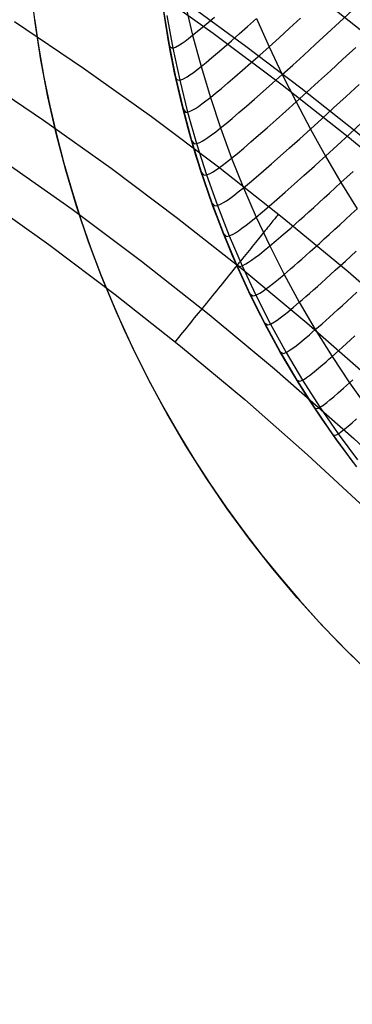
# Model space of a CAD drawing. Header units: millimetres. Extents: x -118 to 118, y -118 to 118.
# Tile 65 of 68: x 58 to 68, y 57 to 88. Entities that reach past the tile are written whole.
import ezdxf

# ---------------------------------------------------------------- set-up
doc = ezdxf.new("R2010")
doc.units = ezdxf.units.MM
doc.header["$MEASUREMENT"] = 0
doc.layers.add('Predefinito', color=5, linetype='Continuous')

msp = doc.modelspace()

# ---------------------------------------------------------------- linework, layer by layer
at = {"layer": 'Predefinito'}
for points in [[(92.8346238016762, 56.13246296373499), (91.42926281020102, 58.40649664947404), (89.96978330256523, 60.63950859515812), (88.45929000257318, 62.82650842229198), (86.892607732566, 64.97482920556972), (85.26973649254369, 67.08447094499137), (83.59067628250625, 69.1554336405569), (81.85542710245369, 71.18771729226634), (80.06398895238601, 73.18132190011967), (78.21636183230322, 75.1362474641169), (76.31254574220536, 77.05249398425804), (74.38836245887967, 78.89619073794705), (72.41717132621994, 80.69479770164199), (70.39897234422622, 82.44831487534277), (68.33376551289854, 84.15674225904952), (66.2390305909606, 85.80649413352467), (64.10483432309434, 87.40611092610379), (61.93117670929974, 88.95559263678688), (59.71805774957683, 90.45493926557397), (57.47672448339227, 91.89696200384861)], [(69.1517851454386, 67.40485900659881), (68.30958990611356, 68.21554065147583), (67.4956342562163, 69.05457208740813), (66.71087194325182, 69.92097018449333), (65.95622250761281, 70.81371974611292), (65.23257020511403, 71.73177469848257), (64.54076297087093, 72.67405931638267), (63.88161142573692, 73.63946948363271), (63.25588792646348, 74.6268739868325), (62.66432566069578, 75.63511584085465), (62.10761778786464, 76.6630136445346), (61.58641662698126, 77.70936296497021), (61.10133289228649, 78.77293774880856), (60.65293497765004, 79.85249175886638), (60.24174829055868, 80.9467600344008), (59.86825463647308, 82.05446037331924), (59.53289165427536, 83.17429483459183), (59.23605230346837, 84.30495125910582), (58.97808440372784, 85.4451048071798), (58.75929022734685, 86.59341951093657), (58.57992614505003, 87.74854983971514), (58.44020232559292, 88.90914227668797)], [(69.15178515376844, 67.40485900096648), (68.30958991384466, 68.21554064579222), (67.49563426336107, 69.05457208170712), (66.7108719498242, 69.92097017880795), (65.9562225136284, 70.81371974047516), (65.2325702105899, 71.7317746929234), (64.54076297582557, 72.6740593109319), (63.88161143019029, 73.63946947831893), (63.25588793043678, 74.62687398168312), (62.66432566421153, 75.6351158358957), (62.10761779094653, 76.66301363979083), (61.58641662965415, 77.70936296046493), (61.10133289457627, 78.77293774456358), (60.65293497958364, 79.85249175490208), (60.2417482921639, 80.94676003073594), (59.86825463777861, 82.05446036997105), (59.53289165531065, 83.17429483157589), (59.23605230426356, 84.30495125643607), (58.97808440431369, 85.44510480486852), (58.75929022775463, 86.5934195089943), (58.57992614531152, 87.74854983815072), (58.44020232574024, 88.9091422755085)], [(68.44215388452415, 74.11938818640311), (67.95366475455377, 74.7778753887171), (67.48205187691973, 75.45117979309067), (67.02797081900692, 76.13865069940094), (66.59204346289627, 76.8395995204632), (66.17485531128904, 77.55330198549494), (65.77695296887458, 78.27900057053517), (65.39884182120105, 79.01590713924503), (65.04098393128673, 79.76320577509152), (64.70379617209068, 80.52005578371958), (64.38764861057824, 81.28559484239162), (64.09286315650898, 82.05894227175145), (63.81971248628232, 82.83920240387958), (63.56841924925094, 83.6254680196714), (63.33915556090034, 84.41682382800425), (63.13204278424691, 85.2123499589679), (62.94715159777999, 86.01112544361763), (62.78450234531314, 86.81223165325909), (62.64406566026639, 87.6147556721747), (62.52576335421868, 88.41779357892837)], [(68.55403804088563, 73.97369879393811), (67.9300399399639, 74.81069010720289), (67.33539406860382, 75.66878356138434), (66.77081342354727, 76.54695027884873), (66.23697495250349, 77.44413731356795), (65.73451874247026, 78.35926891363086), (65.26404725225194, 79.29124781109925), (64.82612459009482, 80.23895653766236), (64.42127583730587, 81.20125876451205), (64.04998641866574, 82.17700066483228), (63.71270152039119, 83.16501229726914), (63.40982555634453, 84.16410900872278), (63.14172168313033, 85.17309285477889), (62.90871136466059, 86.19075403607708), (62.71107398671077, 87.2158723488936), (62.54904652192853, 88.24721864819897)], [(62.57601466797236, 88.05808055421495), (62.73965689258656, 87.05495653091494), (62.93701814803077, 86.05791662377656), (63.16787457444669, 85.06809290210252), (63.43196432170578, 84.08660950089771), (63.72898780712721, 83.1145813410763), (64.05860801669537, 82.15311285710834), (64.42045084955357, 81.2032967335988), (64.81410550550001, 80.26621265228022), (65.23912491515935, 79.34292605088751), (65.69502621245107, 78.43448689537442), (66.18129124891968, 77.541928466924), (66.69736714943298, 76.66626616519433), (67.24266690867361, 75.808496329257), (67.81657002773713, 74.96959507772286), (68.41842318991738, 74.15051716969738)], [(56.90700800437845, 82.35413736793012), (59.00546301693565, 80.86370830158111), (61.06906071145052, 79.3167107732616), (63.09528291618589, 77.71457497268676), (65.08172189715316, 76.05873763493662), (67.02641167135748, 74.35066167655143), (68.92749669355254, 72.59181655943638), (70.78312141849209, 70.78367174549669), (72.59145438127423, 68.92780587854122), (74.35076043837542, 67.02623432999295), (76.05932852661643, 65.08108165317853), (77.7154475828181, 63.09447240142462), (79.31748338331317, 61.06855158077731), (80.86410906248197, 59.00554600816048), (82.3540745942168, 56.90770295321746), (83.78612995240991, 54.77726968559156), (85.31178062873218, 52.36858808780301)]]:
    msp.add_lwpolyline(points, dxfattribs=at)
at = {"layer": 'Predefinito', "extrusion": (0.7765026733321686, -0.6301124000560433, -0.001400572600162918)}
msp.add_lwpolyline([(105.1885413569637, -143.6793753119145), (105.1569808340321, -143.5889658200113), (105.1230565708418, -143.4989285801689), (105.0867676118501, -143.4093535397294), (105.0481174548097, -143.3203313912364), (105.0071141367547, -143.2319533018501), (104.9637703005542, -143.1443106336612), (104.9181032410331, -143.057494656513), (104.8701349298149, -142.9715962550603), (104.8198920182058, -142.886705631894), (104.7674058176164, -142.802912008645), (104.7127122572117, -142.7203033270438), (104.6558518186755, -142.6389659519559), (104.5968694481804, -142.5589843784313), (104.5358144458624, -142.4804409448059), (104.4727403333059, -142.4034155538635), (104.4077046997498, -142.3279854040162), (104.3407690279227, -142.2542247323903), (104.2719985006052, -142.1822045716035), (104.2014617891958, -142.1119925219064), (104.1292308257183, -142.0436525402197), (104.0553805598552, -141.9772447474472), (103.9799887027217, -141.9128252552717), (103.9031354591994, -141.850446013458), (103.8249032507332, -141.7901546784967), (103.745376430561, -141.7319945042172), (103.6646409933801, -141.6760042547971), (103.5827842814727, -141.6222181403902), (103.4998946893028, -141.570665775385), (103.4160613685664, -141.5213721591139), (103.3313739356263, -141.474357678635), (103.2459221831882, -141.4296381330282), (103.1597957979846, -141.3872247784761), (103.0726576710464, -141.3469334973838), (102.9841526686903, -141.3086179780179), (102.8943459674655, -141.2723408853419), (102.8033063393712, -141.2381621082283), (102.7111060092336, -141.2061385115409), (102.6178204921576, -141.1763236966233), (102.5235284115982, -141.1487677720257), (102.4283112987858, -141.1235171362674), (102.3322533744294, -141.1006142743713), (102.2354413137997, -141.0800975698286), (102.1379639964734, -141.0620011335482), (102.0399122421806, -141.0463546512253), (101.9413785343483, -141.0331832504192), (101.8424567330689, -141.0225073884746), (101.7432417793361, -141.0143427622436), (101.6438293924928, -141.0087002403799), (101.5443157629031, -141.005585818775), (101.4447972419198, -141.0050005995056), (101.3453700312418, -141.0069407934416), (101.2461298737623, -141.011397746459), (101.147171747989, -141.018357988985), (101.0485895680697, -141.0278033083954), (100.9504758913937, -141.0397108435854), (100.8529216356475, -141.0540532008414), (100.7560158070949, -141.0707985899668), (100.659845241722, -141.089910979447), (100.5644943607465, -141.1113502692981), (100.4700449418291, -141.1350724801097), (100.3765759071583, -141.1610299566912), (100.2841631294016, -141.189171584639), (100.1928792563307, -141.2194430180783), (100.1027935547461, -141.2517869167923)], dxfattribs=at)
at = {"layer": 'Predefinito'}
for points in [[(96.67154233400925, 55.18284108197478, -161.00000011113), (95.28491476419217, 57.55895685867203, -161.0000001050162), (93.8390281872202, 59.89918744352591, -161.0000000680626), (92.33431396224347, 62.20185851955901, -160.9999999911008), (90.77111086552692, 64.46538520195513, -160.9999999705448), (89.15023991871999, 66.68770075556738, -160.9999999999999), (87.47326638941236, 68.86650220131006, -160.9999999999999), (85.74199480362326, 71.00054769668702, -160.9999999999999), (83.95793877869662, 73.08903185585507, -160.9999999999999), (82.12261187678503, 75.13114938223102, -161), (80.23752762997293, 77.12609502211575, -161.0000000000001), (78.30419957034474, 79.07306352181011, -161.0000000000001), (76.32589105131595, 80.96961300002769, -160.9999999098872), (74.30244393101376, 82.81666195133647, -160.9999996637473), (72.23536736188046, 84.61340752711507, -160.9999992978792), (70.12617049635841, 86.3590468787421, -160.9999988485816), (67.97636248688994, 88.05277715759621, -160.9999983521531), (65.78745248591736, 89.69379551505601, -160.9999978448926), (63.560949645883, 91.28129910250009, -160.9999973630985), (61.2983631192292, 92.8144850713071, -160.9999969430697), (59.00120205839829, 94.29255057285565, -160.9999966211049), (56.6709756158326, 95.71469275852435, -160.9999964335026)], [(92.5224485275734, 57.17167175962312, -153.6790580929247), (91.37866992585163, 58.991044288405, -153.6790452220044), (90.19819496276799, 60.78674961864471, -153.6790389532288), (88.98123893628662, 62.55795241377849, -153.6790401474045), (87.72801714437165, 64.30381733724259, -153.6790496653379), (86.43924875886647, 66.02303464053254, -153.6790669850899), (85.11601284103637, 67.71458361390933, -153.6790905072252), (83.75906452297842, 69.37806247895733, -153.6791194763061), (82.36915893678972, 71.01306945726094, -153.6791531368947), (80.94705121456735, 72.61920277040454, -153.6791907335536), (79.49349648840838, 74.19606063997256, -153.6792315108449), (78.0092498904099, 75.74324128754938, -153.6792747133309), (76.49506655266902, 77.26034293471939, -153.6793195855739), (74.95170160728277, 78.74696380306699, -153.6793653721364), (73.37991018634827, 80.20270211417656, -153.6794113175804), (71.7804474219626, 81.6271560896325, -153.6794566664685), (70.15406844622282, 83.01992395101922, -153.6795006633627), (68.50152839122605, 84.3806039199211, -153.6795425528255), (66.82358238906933, 85.70879421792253, -153.6795815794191), (65.12098557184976, 87.00409306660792, -153.6796169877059), (63.39449307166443, 88.26609868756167, -153.6796480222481), (61.64486002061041, 89.49440930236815, -153.6796739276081), (59.8728415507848, 90.68862313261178, -153.679693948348), (58.07919279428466, 91.84833839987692, -153.6797073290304)], [(63.23222789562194, 88.32761822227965, -115.4510634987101), (63.46717295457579, 87.35004150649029, -115.5506547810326), (63.72913769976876, 86.38230826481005, -115.6448874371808), (64.01799137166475, 85.42509711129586, -115.7337251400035), (64.33365347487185, 84.47901672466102, -115.8171814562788), (64.67558701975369, 83.54501584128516, -115.8952530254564), (65.04389802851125, 82.62350856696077, -115.9679400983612), (65.43822621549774, 81.71525307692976, -116.0352429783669), (65.85830114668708, 80.82091195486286, -116.0971615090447), (66.30386196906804, 79.94111155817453, -116.1536957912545), (66.7745121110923, 79.07656732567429, -116.2048458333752), (67.26995659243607, 78.22788330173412, -116.2506116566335), (67.78994783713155, 77.39558082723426, -116.2909932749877), (68.33397266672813, 76.58040634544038, -116.3259906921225), (68.90166317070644, 75.78292726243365, -116.3556039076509)], [(62.67140149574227, 87.96112924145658, -107.7602436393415), (62.85346809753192, 86.95461126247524, -107.8124237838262), (63.06714775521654, 85.95690426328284, -107.8617962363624), (63.31221351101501, 84.9689399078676, -107.9083421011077), (63.58844445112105, 83.99160486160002, -107.9520678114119), (63.89538384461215, 83.02594833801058, -107.9929715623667), (64.23286221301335, 82.07273670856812, -108.0310535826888), (64.60047036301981, 81.13290029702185, -108.0663141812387), (64.99782892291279, 80.2073108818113, -108.0987534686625), (65.42454644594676, 79.2968104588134, -108.1283716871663), (65.88015195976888, 78.40227571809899, -108.1551689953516), (66.36420822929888, 77.52451501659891, -108.1791455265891), (66.87628813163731, 76.66428392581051, -108.2003013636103), (67.4158225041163, 75.82244157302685, -108.218636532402), (67.9822999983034, 74.99974522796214, -108.2341510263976), (68.57521476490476, 74.19691501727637, -108.2468448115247)], [(62.73966701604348, 87.05495655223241, -99.99999999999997), (62.76665553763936, 86.97683271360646, -103.9066923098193), (62.8534680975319, 86.95461126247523, -107.8124237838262), (62.93737154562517, 86.98378564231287, -109.7634545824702), (63.06066296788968, 87.05245118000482, -111.7076499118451), (63.1403419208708, 87.10485764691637, -112.6752405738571), (63.23378316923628, 87.17105431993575, -113.6387899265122), (63.34229181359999, 87.25234700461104, -114.5975204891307), (63.46717295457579, 87.35004150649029, -115.5506547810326), (63.60946842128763, 87.46517960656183, -116.4973598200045), (63.76916695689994, 87.59774698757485, -117.4365806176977), (63.94599403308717, 87.7474653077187, -118.3672066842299), (64.13967512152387, 87.9140562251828, -119.2881275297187)], [(63.16788430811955, 85.06809293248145, -100), (63.24645037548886, 84.96579069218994, -105.9317665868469), (63.31221351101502, 84.96893990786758, -107.9083421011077), (63.41100226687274, 85.00510612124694, -109.8831053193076), (63.47616685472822, 85.03900843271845, -110.8680557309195), (63.55378823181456, 85.08540304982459, -111.8502263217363), (63.64532388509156, 85.14574959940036, -112.8287478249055), (63.75223130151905, 85.22150770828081, -113.8027509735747), (63.87596796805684, 85.31413700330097, -114.7713665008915), (64.01799137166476, 85.42509711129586, -115.7337251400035), (64.17946535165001, 85.55555268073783, -116.688895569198), (64.36037915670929, 85.70548844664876, -117.6356982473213), (64.56042838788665, 85.87459416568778, -118.5728915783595), (64.77930864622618, 86.06255959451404, -119.4992339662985), (65.01671553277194, 86.2690744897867, -120.4134838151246), (65.27234464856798, 86.49382860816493, -121.3143995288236), (65.54589159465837, 86.73651170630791, -122.2007395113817), (65.83705197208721, 86.99681354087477, -123.0712621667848), (66.14537750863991, 87.27428097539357, -123.9250071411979), (66.4698444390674, 87.56788930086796, -124.7621390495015), (66.80928512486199, 87.87647091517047, -125.5831037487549)], [(63.43197385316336, 84.08660953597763, -100), (63.51815088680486, 83.98596693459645, -105.9645859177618), (63.58844445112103, 83.99160486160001, -107.9520678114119), (63.69335800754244, 84.03184962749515, -109.9376501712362), (63.76234361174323, 84.06854968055, -110.9278931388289), (63.84438488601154, 84.11834118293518, -111.9152224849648), (63.94100916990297, 84.18275388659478, -112.8987270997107), (64.05374380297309, 84.26331754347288, -113.8774958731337), (64.18411612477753, 84.36156190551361, -114.8506176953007), (64.33365347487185, 84.47901672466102, -115.8171814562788), (64.50357550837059, 84.6169026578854, -116.7762110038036), (64.693871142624, 84.77520398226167, -117.7264700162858), (64.90422161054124, 84.95359587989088, -118.6666571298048), (65.13430814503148, 85.1517535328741, -119.5954709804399), (65.38381197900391, 85.36935212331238, -120.5116102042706), (65.65241434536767, 85.60606683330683, -121.4137734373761), (65.93979647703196, 85.86157284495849, -122.300659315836), (66.24563960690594, 86.13554534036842, -123.1709664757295), (66.56947412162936, 86.42750967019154, -124.0236883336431), (66.91022702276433, 86.73639185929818, -124.8589974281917), (67.26667446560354, 87.06096810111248, -125.6773610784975), (67.63759260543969, 87.40001458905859, -126.4792466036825), (68.02175759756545, 87.75230751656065, -127.2651213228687), (68.4179455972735, 88.11662307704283, -128.0354525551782)], [(88.71879792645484, 56.65482261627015, -143.6790467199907), (87.29579945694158, 58.83069367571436, -143.6790392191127), (85.81753437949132, 60.96935276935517, -143.6790438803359), (84.28519776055, 63.06920045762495, -143.6790598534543), (82.70015216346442, 65.12864034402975, -143.6790857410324), (81.06376015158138, 67.14607603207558, -143.6791201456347), (79.37740492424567, 69.12007997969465, -143.6791617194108), (77.64255222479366, 71.04990006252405, -143.6792093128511), (75.86068843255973, 72.93495301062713, -143.6792618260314), (74.03329992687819, 74.77465555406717, -143.6793181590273), (72.16185765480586, 76.5683856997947, -143.6793769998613), (70.24777083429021, 78.3153665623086, -143.6794361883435), (68.29243325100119, 80.01478253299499, -143.6794933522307), (66.2972386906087, 81.66581800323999, -143.6795461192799), (64.2635901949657, 83.26767032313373, -143.6795924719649), (62.19292783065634, 84.81958867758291, -143.6796318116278), (60.08670092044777, 86.32083521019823, -143.6796638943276), (57.94635878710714, 87.77067206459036, -143.6796884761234)], [(58.56509842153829, 87.85750420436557, -99.99929561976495), (58.69893441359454, 86.9541608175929, -99.99936595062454), (58.85686670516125, 86.05471766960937, -99.99944079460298), (59.03879095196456, 85.15981927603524, -99.9995201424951), (59.24448896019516, 84.27052528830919, -99.99960369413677), (59.47387936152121, 83.38704655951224, -99.9996912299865), (59.72678985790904, 82.51001184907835, -99.99978274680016), (60.0030481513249, 81.64004991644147, -99.99987824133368), (60.30247061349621, 80.77778679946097, -99.99997771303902), (60.62482954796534, 79.92383388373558, -100.0000811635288), (60.96988655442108, 79.07879795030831, -100.0001885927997), (61.3374032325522, 78.24328578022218, -100.0003000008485), (61.72735789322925, 77.41743428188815, -100.0004063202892), (62.1392549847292, 76.60230740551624, -100.0004979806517), (62.57279215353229, 75.79848374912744, -100.0005744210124), (63.02766704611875, 75.00654191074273, -100.0006350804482), (63.50356685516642, 74.22705532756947, -100.0006801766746), (64.00013884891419, 73.46057367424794, -100.0007105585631), (64.5170207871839, 72.70763990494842, -100.000726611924), (65.05385042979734, 71.96879697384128, -100.0007287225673), (65.61043703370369, 71.2443520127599, -100.0007172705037), (66.18620201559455, 70.53505354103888, -100.0006926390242), (66.78072691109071, 69.84140327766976, -100.0006552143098), (67.39359325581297, 69.16390294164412, -100.0006053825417), (68.02437338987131, 68.50304706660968, -100.0005435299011), (68.6726055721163, 67.85929853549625, -100.000470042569)], [(62.93702807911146, 86.0579166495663, -99.99999999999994), (62.96965523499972, 85.97752058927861, -103.9314097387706), (63.06714775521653, 85.95690426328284, -107.8617962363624), (63.15894606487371, 85.98935676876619, -109.825042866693), (63.29249904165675, 86.06368834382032, -111.7810388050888), (63.37839202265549, 86.1200212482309, -112.7542559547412), (63.47887386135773, 86.19097887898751, -113.7231862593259), (63.59532795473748, 86.27794622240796, -114.6870049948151), (63.72913769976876, 86.38230826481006, -115.6448874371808), (63.88140765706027, 86.50517003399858, -116.5959499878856), (64.05212704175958, 86.64651672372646, -117.5390735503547), (64.2410062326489, 86.80605356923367, -118.473080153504), (64.44775560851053, 86.98348580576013, -119.3967918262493), (64.67208554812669, 87.17851866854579, -120.3090305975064), (64.91370643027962, 87.3908573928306, -121.2086184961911), (65.17232863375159, 87.6202072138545, -122.0943775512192), (65.44766253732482, 87.86627336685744, -122.9651297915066)], [(65.44766253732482, 87.86627336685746, -122.9651297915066), (65.83705197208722, 86.99681354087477, -123.0712621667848), (66.24563960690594, 86.13554534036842, -123.1709664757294), (66.6727802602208, 85.28333030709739, -123.2642377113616), (67.1188140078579, 84.44023531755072, -123.3510762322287), (67.58339819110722, 83.60685010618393, -123.4314824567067), (68.06634233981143, 82.7836285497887, -123.5054561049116), (68.56748792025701, 81.97097835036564, -123.5729972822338)], [(63.72899713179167, 83.11458138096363, -99.99999999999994), (63.8213400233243, 83.01738098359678, -105.9952867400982), (63.89538384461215, 83.02594833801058, -107.9929715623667), (64.00553810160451, 83.07060997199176, -109.9886752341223), (64.07785718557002, 83.11022868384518, -110.9838693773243), (64.16379473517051, 83.1634998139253, -111.9760247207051), (64.26494362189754, 83.23201872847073, -112.9641910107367), (64.38289671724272, 83.3173807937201, -113.9474179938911), (64.51924689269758, 83.42118137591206, -114.9247554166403), (64.6755870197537, 83.54501584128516, -115.8952530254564), (64.85318905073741, 83.69015724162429, -116.857892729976), (65.05204126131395, 83.85658937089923, -117.8113850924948), (65.27181100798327, 84.04397370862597, -118.7543728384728), (65.51216564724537, 84.25197173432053, -119.6854986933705), (65.77277253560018, 84.48024492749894, -120.6034053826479), (66.05329902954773, 84.72845476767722, -121.5067356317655), (66.35341248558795, 84.99626273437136, -122.3941321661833), (66.67278026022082, 85.28333030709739, -123.2642377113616), (67.01091241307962, 85.58916265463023, -124.11600243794), (67.36668981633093, 85.91263970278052, -124.9496062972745), (67.73883604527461, 86.25248506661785, -125.7655366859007), (68.12607467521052, 86.6074223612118, -126.5642810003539), (68.52712928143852, 86.97617520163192, -127.3463266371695)], [(56.71001983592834, 86.15341218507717, -141.3910725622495), (58.84204632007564, 84.7174904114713, -141.3900980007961), (60.9389925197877, 83.22755024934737, -141.3891131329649), (62.99932564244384, 81.68425591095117, -141.3881892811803), (65.02139253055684, 80.08846724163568, -141.387397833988), (67.00346058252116, 78.4412042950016, -141.3868004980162), (68.94389689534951, 76.7434540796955, -141.3864204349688), (70.84122328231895, 74.99618430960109, -141.3862708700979), (72.6941059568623, 73.20036385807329, -141.3863646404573), (74.50123865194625, 71.35705725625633, -141.3867159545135), (76.26108426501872, 69.46762709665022, -141.3873456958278), (77.97236492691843, 67.53324754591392, -141.3882761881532), (79.63417677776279, 65.5547584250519, -141.3895295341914), (81.24565755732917, 63.53314625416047, -141.3911156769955), (82.80501833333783, 61.47105298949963, -141.3929964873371), (84.31040592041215, 59.37130504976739, -141.3951223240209), (85.76018369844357, 57.23640854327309, -141.3974442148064)], [(64.05861713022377, 82.15311290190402, -100), (64.15577427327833, 82.06088709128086, -106.0238693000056), (64.23286221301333, 82.0727367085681, -108.0310535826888), (64.3474465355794, 82.12206529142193, -110.0361807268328), (64.42264715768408, 82.16467944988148, -111.0359846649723), (64.5119921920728, 82.22146884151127, -112.0326332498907), (64.61713571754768, 82.29408995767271, -113.0251397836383), (64.73973181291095, 82.38419928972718, -114.0125175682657), (64.88143455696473, 82.49345332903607, -114.9937799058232), (65.04389802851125, 82.62350856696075, -115.9679400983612), (65.2284429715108, 82.77568685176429, -116.9339410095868), (65.43505679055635, 82.94997145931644, -117.8904437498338), (65.663393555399, 83.14601102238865, -118.8360389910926), (65.91310733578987, 83.36345417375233, -119.7693174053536), (66.18385220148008, 83.60194954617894, -120.6888696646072), (66.47528222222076, 83.86114577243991, -121.593286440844), (66.78705146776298, 84.14069148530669, -122.4811584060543), (67.11881400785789, 84.4402353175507, -123.3510762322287), (67.4700606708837, 84.75926357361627, -124.2019498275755), (67.83962931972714, 85.09661324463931, -125.0339660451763), (68.22619457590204, 85.45095899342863, -125.8476309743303), (68.62843106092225, 85.82097548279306, -126.6434507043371)], [(64.42045974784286, 81.20329678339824, -100), (64.5210302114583, 81.11745898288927, -106.0503339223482), (64.60047036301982, 81.13290029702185, -108.0663141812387), (64.71868890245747, 81.18710250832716, -110.0801669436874), (64.79632600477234, 81.23276728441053, -111.0842392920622), (64.88859620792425, 81.29309201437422, -112.0850483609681), (64.99721042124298, 81.36978982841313, -113.0815737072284), (65.1238795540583, 81.4645738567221, -114.0727948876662), (65.27031451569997, 81.57915722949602, -115.0576914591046), (65.43822621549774, 81.71525307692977, -116.0352429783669), (65.62898065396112, 81.8742284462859, -117.0043561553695), (65.8425641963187, 82.0560660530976, -117.9636463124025), (66.07861829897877, 82.26040252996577, -118.9116559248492), (66.33678441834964, 82.48687450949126, -119.8469274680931), (66.61670401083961, 82.73511862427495, -120.7680034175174), (66.91801853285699, 83.0047715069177, -121.6734262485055), (67.2403694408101, 83.2954697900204, -122.5617384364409), (67.40932149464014, 83.44859740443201, -122.9990225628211), (67.58339819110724, 83.60685010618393, -123.4314824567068), (67.9465775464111, 83.9383812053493, -124.2815309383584), (68.3287054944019, 84.28886030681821, -125.112077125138), (68.72841132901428, 84.6569167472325, -125.9236444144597)], [(57.54031128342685, 83.50424979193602, -145.0337888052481), (59.72870941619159, 81.9563562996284, -145.0328417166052), (61.87666819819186, 80.3525762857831, -145.0312043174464), (63.98253801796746, 78.69391696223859, -145.0289228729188), (66.00526395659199, 77.01513710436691, -145.0261167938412), (68.46374084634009, 74.85298923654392, -145.0220270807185), (69.81666413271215, 73.60198274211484, -145.0195216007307), (72.07006226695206, 71.41392758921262, -145.0150701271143), (73.44713538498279, 70.00786193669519, -145.0122434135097), (75.20535413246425, 68.12989388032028, -145.008671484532), (76.91796355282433, 66.20343676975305, -145.0054756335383), (78.62624611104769, 64.1765269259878, -145.0028221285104), (80.27654284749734, 62.1078985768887, -145.0009906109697), (81.87028599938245, 59.99538772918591, -145.0001096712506), (83.40107259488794, 57.84777111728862, -145.0002689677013), (84.88847922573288, 55.63617909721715, -145.001490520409)], [(64.81411418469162, 80.26621270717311, -100), (64.91669915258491, 80.18802078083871, -106.0746807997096), (64.99782892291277, 80.20731088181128, -108.0987534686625), (65.11891554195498, 80.26654105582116, -110.1206339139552), (65.1985584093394, 80.31528545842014, -111.1286332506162), (65.29328540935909, 80.37913644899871, -112.1332700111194), (65.4048598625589, 80.45985931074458, -113.1334927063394), (65.53504508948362, 80.55921932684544, -114.1282498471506), (65.68560441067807, 80.67898178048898, -115.1164899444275), (65.85830114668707, 80.82091195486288, -116.0971615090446), (66.05454299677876, 80.98641849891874, -117.0691379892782), (66.27431517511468, 81.17548352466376, -118.030992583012), (66.51724727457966, 81.38773250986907, -118.9812234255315), (66.78296888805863, 81.62279093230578, -119.9183286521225), (66.92426001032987, 81.74875664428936, -120.3814898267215), (67.07110960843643, 81.88028426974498, -120.8408063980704), (67.2234713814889, 82.01732699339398, -121.2960906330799), (67.38129902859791, 82.15983799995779, -121.7471547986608), (67.54454624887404, 82.30777047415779, -122.1938111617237), (67.71316674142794, 82.46107760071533, -122.6358719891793), (67.8871142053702, 82.61971256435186, -123.0731495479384), (68.06634233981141, 82.7836285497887, -123.5054561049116), (68.25078313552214, 82.95275712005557, -123.9326464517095), (68.44028174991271, 83.12694335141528, -124.3547454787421)], [(65.2391333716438, 79.34292611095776, -100), (65.34235447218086, 79.27346797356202, -106.0969102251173), (65.42454644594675, 79.29681045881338, -108.1283716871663), (65.54777031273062, 79.36116937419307, -110.1575818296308), (65.6290052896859, 79.41299554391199, -111.169166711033), (65.7257373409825, 79.48033678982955, -112.1772983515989), (65.83977775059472, 79.56500606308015, -113.1808969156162), (65.97293780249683, 79.66881631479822, -114.1788825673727), (66.12702878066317, 79.79358049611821, -115.1701754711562), (66.30386196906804, 79.94111155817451, -116.1536957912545), (66.4013272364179, 80.02393542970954, -116.6421941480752), (66.50488319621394, 80.11285615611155, -117.1282866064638), (66.61448216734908, 80.20782563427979, -117.6117803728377), (66.73007646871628, 80.30879576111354, -118.0924826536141), (66.85161841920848, 80.4157184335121, -118.5702006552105), (66.97906033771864, 80.52854554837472, -119.044741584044), (67.1123545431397, 80.6472290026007, -119.5159126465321), (67.25145335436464, 80.77172069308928, -119.9835210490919), (67.39630909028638, 80.90197251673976, -120.4473739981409), (67.54687406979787, 81.03793637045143, -120.9072787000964), (67.70310061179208, 81.17956415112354, -121.3630423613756), (67.86494103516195, 81.32680775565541, -121.8144721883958), (68.03234765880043, 81.47961908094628, -122.2613753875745), (68.20527280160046, 81.63795002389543, -122.7035591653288), (68.383668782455, 81.80175248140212, -123.1408307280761), (68.56748792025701, 81.97097835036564, -123.5729972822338)], [(65.69503444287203, 78.43448696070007, -100), (65.79750515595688, 78.37471733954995, -106.1170224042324), (65.88015195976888, 78.402275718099, -108.1551689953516), (66.00480272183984, 78.47182417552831, -110.1910108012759), (66.08722602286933, 78.5267142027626, -111.2058397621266), (66.18552094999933, 78.59748959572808, -112.2171334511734), (66.30154226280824, 78.68600647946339, -113.2237863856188), (66.43714472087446, 78.79412097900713, -114.2246930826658), (66.59418308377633, 78.9236892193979, -115.218748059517), (66.7745121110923, 79.0765673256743, -116.2048458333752), (66.87394343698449, 79.16228073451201, -116.6945554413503), (66.9796121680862, 79.25423635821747, -117.1818020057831), (67.09146935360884, 79.35238491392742, -117.6663881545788), (67.20946604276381, 79.45667711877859, -118.1481165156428), (67.3335532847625, 79.56706368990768, -118.6267897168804), (67.46368212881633, 79.68349534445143, -119.1022103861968), (67.59980362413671, 79.80592279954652, -119.5741811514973), (67.74186881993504, 79.93429677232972, -120.0425046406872), (67.88982876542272, 80.06856797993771, -120.5069834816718), (68.04363450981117, 80.20868713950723, -120.9674203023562), (68.20323710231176, 80.35460496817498, -121.423617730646), (68.36858759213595, 80.5062721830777, -121.8753783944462), (68.53963702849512, 80.66363950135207, -122.3225049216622)], [(66.18129925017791, 77.54192853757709, -99.99999999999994), (66.2816763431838, 77.4926275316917, -106.1350175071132), (66.36420822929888, 77.5245150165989, -108.1791455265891), (66.48961326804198, 77.59926351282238, -110.2209209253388), (66.57283949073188, 77.65717415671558, -111.238652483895), (66.67227314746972, 77.73130213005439, -112.2527753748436), (66.78980796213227, 77.8235422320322, -113.2621611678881), (66.92733765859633, 77.93578926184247, -114.2656814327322), (67.08675596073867, 78.06993801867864, -115.2622077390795), (67.17526512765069, 78.14581766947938, -115.7574955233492), (67.26995659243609, 78.22788330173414, -116.2506116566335), (67.37101926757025, 78.31632389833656, -116.7414050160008), (67.47845085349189, 78.41113697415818, -117.229684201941), (67.59220124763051, 78.51227217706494, -117.7152477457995), (67.71222034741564, 78.61967915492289, -118.1978941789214), (67.83845805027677, 78.73330755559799, -118.6774220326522), (67.97086425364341, 78.85310702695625, -119.1536298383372), (68.10938885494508, 78.97902721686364, -119.6263161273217), (68.25398175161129, 79.11101777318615, -120.095279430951), (68.40459284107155, 79.24902834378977, -120.5603182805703), (68.56117202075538, 79.39300857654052, -121.0212312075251)], [(66.69737491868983, 76.66626624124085, -99.99999999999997), (66.79439412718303, 76.62801166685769, -106.1508956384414), (66.87628813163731, 76.66428392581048, -108.2003013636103), (66.93273096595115, 76.69790821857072, -109.2244948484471), (67.0018216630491, 76.74418538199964, -110.2473122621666), (67.08548838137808, 76.80504438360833, -111.2676049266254), (67.18565927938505, 76.88241419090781, -112.2842241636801), (67.30426251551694, 76.9782237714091, -113.2960212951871), (67.4432262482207, 77.09440209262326, -114.301847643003), (67.60447863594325, 77.2328781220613, -115.3005545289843), (67.69406562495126, 77.31108057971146, -115.7968792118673), (67.78994783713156, 77.39558082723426, -116.2909932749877), (67.89231760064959, 77.48657124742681, -116.7827428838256), (68.00117247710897, 77.58404927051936, -117.2719332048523), (68.11646133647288, 77.68796358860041, -117.7583591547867), (68.23813304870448, 77.79826289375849, -118.241815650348), (68.36613648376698, 77.91489587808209, -118.7220976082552), (68.50042051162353, 78.03781123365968, -119.1989999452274)], [(67.2426744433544, 75.8084964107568, -100), (67.33507467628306, 75.78175650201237, -106.1646568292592), (67.4158225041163, 75.82244157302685, -108.218636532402), (67.47192532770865, 75.85850729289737, -109.2451092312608), (67.5408737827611, 75.9074214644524, -110.2701848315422), (67.62462590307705, 75.97114270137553, -111.2926971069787), (67.72513972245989, 76.05162961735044, -112.3114798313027), (67.84437327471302, 76.15084082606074, -113.3253667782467), (67.98428459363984, 76.27073494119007, -114.333191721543), (68.14683171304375, 76.41327057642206, -115.3337884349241), (68.23720558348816, 76.49364103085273, -115.8310117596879), (68.33397266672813, 76.5804063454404, -116.3259906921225), (68.43732825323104, 76.67376185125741, -116.8185690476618)], [(67.8165773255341, 74.96959516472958, -100), (67.9031697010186, 74.95466581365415, -106.1763010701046), (67.9822999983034, 74.99974522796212, -108.2341510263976), (68.03779109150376, 75.03820673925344, -109.2625522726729), (68.10629531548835, 75.0896825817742, -110.2895386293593), (68.18979600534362, 75.15615648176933, -111.3139290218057), (68.29027649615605, 75.23961216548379, -112.3345423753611), (68.40972012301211, 75.3420333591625, -113.3501976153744), (68.55011022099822, 75.46540378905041, -114.3597136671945)]]:
    msp.add_polyline3d(points, dxfattribs=at)

doc.saveas('drawing.dxf')
